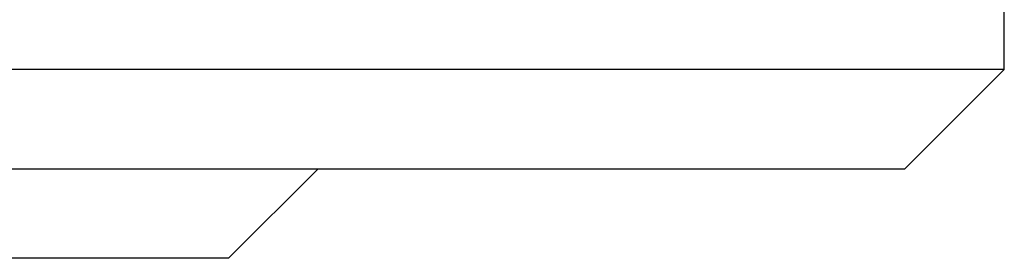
# Model space of a CAD drawing. Header units: millimetres. Extents: x 506 to 3445, y -268 to 1810.
# Tile 93 of 142: x 2360.57 to 2370.47, y 1349.19 to 1351.59. Entities that reach past the tile are written whole.
import ezdxf

# ---------------------------------------------------------------- set-up
doc = ezdxf.new("R2010")
doc.units = ezdxf.units.MM

msp = doc.modelspace()

# ---------------------------------------------------------------- linework, layer by layer
for p, q in [((2370.4661, 1351.0883), (2370.4661, 1376.2883)), ((2370.4661, 1351.0883), (2349.0661, 1351.0883)), ((2369.4661, 1350.0883), (2370.4661, 1351.0883)), ((2349.0661, 1350.0883), (2369.4661, 1350.0883)), ((2362.6661, 1349.1883), (2363.5661, 1350.0883)), ((2362.6661, 1349.1883), (2335.4661, 1349.1883))]:
    msp.add_line(p, q)

doc.saveas('drawing.dxf')
